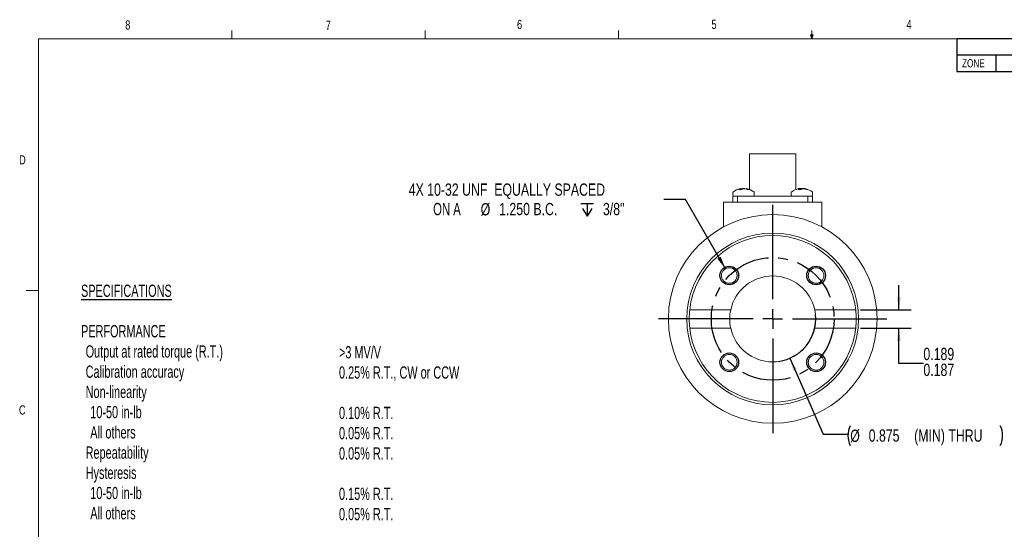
# Model space of a CAD drawing. Header units: inches. Extents: x 0.4 to 16.6, y 0.2 to 10.8.
# Tile 8 of 9: x 0.4 to 10.5, y 5.6 to 10.8. Entities that reach past the tile are written whole.
import ezdxf

# ---------------------------------------------------------------- set-up
doc = ezdxf.new("R2010")
doc.units = ezdxf.units.IN
doc.header["$MEASUREMENT"] = 0
doc.linetypes.add('CENTERX2', pattern=[0.8, 0.5, -0.1, 0.1, -0.1])
doc.linetypes.add('HIDDEN', pattern=[0.075, 0.05, -0.025])
doc.layers.add('FORMAT', color=7, linetype='Continuous')
doc.styles.add('SLDTEXTSTYLE0', font='TXT', dxfattribs={"width": 0.663})
doc.styles.add('SLDTEXTSTYLE1', font='TXT', dxfattribs={"width": 0.7})
doc.styles.add('SLDTEXTSTYLE2', font='TXT', dxfattribs={"width": 0.663, "bigfont": 'bigfont'})
doc.styles.add('SLDTEXTSTYLE3', font='TXT', dxfattribs={"width": 0.616429})
doc.styles.add('SLDTEXTSTYLE4', font='TXT', dxfattribs={"width": 0.75})
doc.styles.add('SLDTEXTSTYLE6', font='TXT', dxfattribs={"width": 0.6875})
doc.dimstyles.new('SLDDIMSTYLE5', dxfattribs={"dimtxt": 0.125, "dimasz": 0.13, "dimexe": 0, "dimexo": 0.0625, "dimgap": 0.03125, "dimtad": 0, "dimtih": 1, "dimtoh": 1, "dimdec": 6, "dimrnd": 1e-09, "dimzin": 12, "dimdsep": 46, "dimtxsty": 'SLDTEXTSTYLE4', "dimsah": 1, "dimcen": 0, "dimadec": 0, "dimazin": 3, "dimtfac": 1, "dimtdec": 3, "dimtofl": 0, "dimtmove": 0, "dimatfit": 3, "dimfxl": 0, "dimfrac": 2, "dimtolj": 1, "dimtzin": 12, "dimarcsym": 0})
doc.dimstyles.new('SLDDIMSTYLE6', dxfattribs={"dimtxt": 0.125, "dimasz": 0.13, "dimexe": 0, "dimexo": 0.0625, "dimgap": 0.03125, "dimtad": 0, "dimtih": 1, "dimtoh": 1, "dimdec": 3, "dimrnd": 1e-09, "dimdsep": 46, "dimtxsty": 'SLDTEXTSTYLE4', "dimsah": 1, "dimcen": 0.09, "dimadec": 0, "dimazin": 2, "dimlim": 1, "dimtp": 0.002, "dimtfac": 1, "dimtdec": 3, "dimtmove": 0, "dimatfit": 0, "dimfxl": 0, "dimfrac": 2, "dimtolj": 1, "dimarcsym": 0})
doc.dimstyles.new('SLDDIMSTYLE7', dxfattribs={"dimtxt": 0.125, "dimasz": 0.13, "dimexe": 0, "dimexo": 0.0625, "dimgap": 0.03125, "dimtad": 0, "dimtih": 1, "dimtoh": 1, "dimdec": 3, "dimrnd": 1e-09, "dimdsep": 46, "dimtxsty": 'SLDTEXTSTYLE4', "dimsah": 1, "dimcen": 0, "dimadec": 0, "dimazin": 2, "dimtfac": 1, "dimtdec": 3, "dimtofl": 0, "dimtmove": 0, "dimatfit": 3, "dimfxl": 0, "dimfrac": 2, "dimtolj": 1, "dimtzin": 12, "dimarcsym": 0})

# ---------------------------------------------------------------- blocks, each defined once
blk = doc.blocks.new('SW_NOTE_0')
at = {"layer": 'FORMAT', "color": 0, "char_height": 0.125, "attachment_point": 1}
for s, insert, style in [('\\LSPECIFICATIONS', (0, 0.161), 'SLDTEXTSTYLE0'), ('PERFORMANCE', (0, -0.251), 'SLDTEXTSTYLE0'), ('Output at rated torque (R.T.)', (0.047, -0.457), 'SLDTEXTSTYLE0'), ('Calibration accuracy', (0.047, -0.663), 'SLDTEXTSTYLE0'), ('Non-linearity', (0.047, -0.869), 'SLDTEXTSTYLE0'), ('10-50 in-lb', (0.094, -1.075), 'SLDTEXTSTYLE0'), ('All others', (0.094, -1.281), 'SLDTEXTSTYLE0'), ('Repeatability', (0.047, -1.487), 'SLDTEXTSTYLE0'), ('Hysteresis', (0.047, -1.693), 'SLDTEXTSTYLE0'), ('10-50 in-lb', (0.094, -1.899), 'SLDTEXTSTYLE0'), ('All others', (0.094, -2.105), 'SLDTEXTSTYLE0'), ('TEMPERATURE', (0, -2.517), 'SLDTEXTSTYLE0'), ('Temperature range', (0.047, -2.723), 'SLDTEXTSTYLE0'), ('Safe', (0.094, -2.929), 'SLDTEXTSTYLE0'), ('Compensated', (0.094, -3.135), 'SLDTEXTSTYLE0'), ('Temperature effect on rated torque', (0.047, -3.341), 'SLDTEXTSTYLE0'), ('Temperature effect on zero balance', (0.047, -3.548), 'SLDTEXTSTYLE0'), ('ELECTRICAL', (0, -3.96), 'SLDTEXTSTYLE0'), ('Excitation', (0.047, -4.166), 'SLDTEXTSTYLE0'), ('Recommended', (0.094, -4.372), 'SLDTEXTSTYLE0'), ('Maximum', (0.094, -4.578), 'SLDTEXTSTYLE0'), ('Zero balance at 72', (0.047, -4.784), 'SLDTEXTSTYLE0'), ('±', (1.319, -4.784), 'SLDTEXTSTYLE1'), ('3', (1.411, -4.784), 'SLDTEXTSTYLE0'), ('°', (1.494, -4.784), 'SLDTEXTSTYLE1'), ('F', (1.561, -4.784), 'SLDTEXTSTYLE0'), ('Terminal resistance', (0.047, -4.99), 'SLDTEXTSTYLE0'), ('Input', (0.094, -5.197), 'SLDTEXTSTYLE0'), ('Output', (0.094, -5.403), 'SLDTEXTSTYLE0'), ('TERMINATION –', (0, -5.815), 'SLDTEXTSTYLE2'), ('MS3110P-8-4P connector with mating 15-foot cable assembly', (1.403, -5.815), 'SLDTEXTSTYLE0'), ('Insulation resistance', (0.047, -6.021), 'SLDTEXTSTYLE0'), ('Bridge to ground', (0.094, -6.227), 'SLDTEXTSTYLE0'), ('Shield to ground', (0.094, -6.433), 'SLDTEXTSTYLE0'), ('OVERLOAD RATINGS', (0, -6.845), 'SLDTEXTSTYLE0'), ('Safe', (0.047, -7.051), 'SLDTEXTSTYLE0'), ('Electrical failure', (0.047, -7.257), 'SLDTEXTSTYLE0')]:
    blk.add_mtext(s, dxfattribs=dict(at, insert=insert, style=style))
blk = doc.blocks.new('SW_NOTE_1')
at = {"layer": 'FORMAT', "color": 0, "char_height": 0.125, "attachment_point": 1}
for s, insert, style in [('>3 MV/V', (0, 0.161), 'SLDTEXTSTYLE0'), ('0.25% R.T., CW or CCW', (0, -0.045), 'SLDTEXTSTYLE0'), ('0.10% R.T.', (0, -0.457), 'SLDTEXTSTYLE0'), ('0.05% R.T.', (0, -0.663), 'SLDTEXTSTYLE0'), ('0.05% R.T.', (0, -0.869), 'SLDTEXTSTYLE0'), ('0.15% R.T.', (0, -1.281), 'SLDTEXTSTYLE0'), ('0.05% R.T.', (0, -1.487), 'SLDTEXTSTYLE0'), ('°', (0.685, -2.311), 'SLDTEXTSTYLE1'), ('-50 to 140', (0, -2.312), 'SLDTEXTSTYLE0'), ('F', (0.752, -2.312), 'SLDTEXTSTYLE0'), ('0 to 140', (0, -2.519), 'SLDTEXTSTYLE0'), ('°', (0.546, -2.518), 'SLDTEXTSTYLE1'), ('F', (0.613, -2.519), 'SLDTEXTSTYLE0'), ('0.005% reading per', (0, -2.725), 'SLDTEXTSTYLE0'), ('°', (1.352, -2.725), 'SLDTEXTSTYLE1'), ('F', (1.419, -2.725), 'SLDTEXTSTYLE0'), ('0.0025% R.T. per', (0, -2.932), 'SLDTEXTSTYLE0'), ('°', (1.231, -2.932), 'SLDTEXTSTYLE1'), ('F', (1.298, -2.932), 'SLDTEXTSTYLE0'), ('12 V, AC or DC', (0, -3.756), 'SLDTEXTSTYLE3'), ('25V, AC or DC', (0, -3.962), 'SLDTEXTSTYLE0'), ('2.5% R.T.', (0, -4.168), 'SLDTEXTSTYLE0'), ('350', (0, -4.581), 'SLDTEXTSTYLE0'), ('±', (0.292, -4.58), 'SLDTEXTSTYLE1'), ('1.5 ohms', (0.383, -4.581), 'SLDTEXTSTYLE0'), ('350', (0, -4.788), 'SLDTEXTSTYLE0'), ('±', (0.292, -4.787), 'SLDTEXTSTYLE1'), ('3 ohms', (0.383, -4.788), 'SLDTEXTSTYLE0'), ('2,000 megohms', (0, -5.612), 'SLDTEXTSTYLE0'), ('1,000 megohms', (0, -5.818), 'SLDTEXTSTYLE0'), ('120%', (0, -6.436), 'SLDTEXTSTYLE0'), ('300%', (0, -6.642), 'SLDTEXTSTYLE0')]:
    blk.add_mtext(s, dxfattribs=dict(at, insert=insert, style=style))
blk = doc.blocks.new('SW_TABLEANNOTATION_0')
at = {"layer": 'FORMAT', "color": 0}
for p, q in [((0, 0), (0, -0.331)), ((6.4, 0), (0, 0)), ((6.4, -0.331), (6.4, 0)), ((0, -0.163), (6.4, -0.163)), ((0.4, -0.163), (0.4, -0.331)), ((1, -0.163), (1, -0.331)), ((4, -0.163), (4, -0.331)), ((5.2, -0.163), (5.2, -0.331)), ((0, -0.331), (6.4, -0.331))]:
    blk.add_line(p, q, dxfattribs=at)
at = {"layer": 'FORMAT', "color": 0, "attachment_point": 1, "style": 'SLDTEXTSTYLE4'}
for s, insert, char_height in [('REVISIONS', (2.927, -0.04), 0.0833), ('ZONE', (0.054, -0.206), 0.0833), ('REV.', (0.582, -0.206), 0.0833), ('DESCRIPTION', (2.151, -0.206), 0.08333), ('DATE', (4.464, -0.206), 0.0833), ('APPROVED', (5.501, -0.206), 0.0833)]:
    blk.add_mtext(s, dxfattribs=dict(at, insert=insert, char_height=char_height))
blk = doc.blocks.new('SW_SYMBOL_HOLE_DEPTH')
at = {"layer": 'FORMAT', "color": 0}
for p, q in [((0, 34.4), (31.5, 34.4)), ((15.7, 34.4), (15.7, 3)), ((3.9, 21.9), (15.7, 3)), ((27.6, 21.9), (15.7, 3))]:
    blk.add_line(p, q, dxfattribs=at)
blk = doc.blocks.new('_D_9')
at = {"layer": 'FORMAT'}
for p, q in [((7.213, 9.008), (6.994, 9.008)), ((7.621, 8.301), (7.213, 9.008))]:
    blk.add_line(p, q, dxfattribs=at)
blk.add_solid([(7.621, 8.301), (7.573, 8.424), (7.539, 8.404)], dxfattribs=at)
at = {"layer": 'FORMAT', "xscale": 0.00405556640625, "yscale": 0.00405556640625, "zscale": 0.00405556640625}
blk.add_blockref('SW_SYMBOL_HOLE_DEPTH', (6.149, 8.826), dxfattribs=at)
at = {"layer": 'FORMAT', "char_height": 0.125, "attachment_point": 1}
for s, insert, style in [('4X 10-32 UNF  EQUALLY SPACED', (4.396, 9.17), 'SLDTEXTSTYLE4'), ('ON A', (4.645, 8.972), 'SLDTEXTSTYLE6'), ('%%c', (5.129, 8.97), 'SLDTEXTSTYLE4'), ('1.250 B.C.', (5.317, 8.972), 'SLDTEXTSTYLE4'), ('3/8"', (6.374, 8.972), 'SLDTEXTSTYLE4')]:
    blk.add_mtext(s, dxfattribs=dict(at, insert=insert, style=style))
blk = doc.blocks.new('_D_10')
at = {"layer": 'FORMAT'}
for p, q in [((9.387, 7.884), (9.387, 8.134)), ((8.997, 7.884), (9.512, 7.884)), ((8.997, 7.697), (9.512, 7.697)), ((9.387, 7.335), (9.387, 7.697)), ((9.637, 7.335), (9.387, 7.335))]:
    blk.add_line(p, q, dxfattribs=at)
for points in [[(9.387, 7.884), (9.407, 8.014), (9.367, 8.014)], [(9.387, 7.697), (9.367, 7.567), (9.407, 7.567)]]:
    blk.add_solid(points, dxfattribs=at)
at = {"layer": 'FORMAT', "char_height": 0.125, "attachment_point": 1, "style": 'SLDTEXTSTYLE4'}
for s, insert in [('0.189', (9.637, 7.496)), ('0.187', (9.637, 7.334))]:
    blk.add_mtext(s, dxfattribs=dict(at, insert=insert))
blk = doc.blocks.new('_D_11')
at = {"layer": 'FORMAT'}
for p, q in [((8.278, 7.39), (8.618, 6.615)), ((8.618, 6.615), (8.868, 6.615))]:
    blk.add_line(p, q, dxfattribs=at)
for centre, radius, start, end in [((8.103, 7.791), 0.437, 277.7231, 5.8203), ((9.093, 6.602), 0.225, 153.4349, 206.5651), ((10.219, 6.602), 0.225, 333.4349, 26.5651)]:
    blk.add_arc(centre, radius, start, end, dxfattribs=at)
blk.add_solid([(8.278, 7.39), (8.312, 7.263), (8.349, 7.279)], dxfattribs=at)
at = {"layer": 'FORMAT', "char_height": 0.125, "attachment_point": 1, "style": 'SLDTEXTSTYLE4'}
for s, insert in [('%%c', (8.892, 6.663)), ('0.875', (9.08, 6.665)), ('(MIN) THRU', (9.543, 6.665))]:
    blk.add_mtext(s, dxfattribs=dict(at, insert=insert))
blk = doc.blocks.new('SW_CENTERMARKSYMBOL_0')
at = {"layer": 'FORMAT', "color": 0}
for p, q in [((0, 0.2), (0, 1.1625)), ((-0.2, 0), (-1.1625, 0)), ((0, 0), (-0.1, 0)), ((0, 0), (0, 0.1)), ((0, 0), (0, -0.1)), ((0, 0), (0.1, 0)), ((0.2, 0), (1.1625, 0)), ((0, -0.2), (0, -1.1625))]:
    blk.add_line(p, q, dxfattribs=at)

msp = doc.modelspace()

# ---------------------------------------------------------------- linework, layer by layer
at = {"color": 7, "linetype": 'Continuous', "lineweight": 0}
for p, q in [((0.6262516, 10.6420732), (16.3762516, 10.6420732)), ((0.6262516, 10.6420732), (0.6262516, 0.3920732)), ((2.5947516, 10.6420732), (2.5947516, 10.7268724)), ((4.5635016, 10.6420732), (4.5635016, 10.7268724)), ((6.5322516, 10.6420732), (6.5322516, 10.7268724)), ((8.5010016, 10.6420732), (8.4877505, 10.6840055)), ((8.5135566, 10.6840055), (8.4877505, 10.6840055)), ((8.4939631, 10.6840055), (8.5010016, 10.6420732)), ((8.5010016, 10.6420732), (8.5010016, 10.7268724)), ((8.5010016, 10.6420732), (8.5135566, 10.6840055)), ((8.5059103, 10.6840055), (8.5010016, 10.6420732)), ((0.6262516, 8.0795732), (0.5012516, 8.0795732))]:
    msp.add_line(p, q, dxfattribs=at)
at = {"color": 7, "linetype": 'Continuous', "lineweight": 15}
for p, q in [((7.8660781, 9.4715084), (7.8660781, 9.1093702)), ((7.8660781, 9.4715084), (8.3390781, 9.4715084)), ((8.3390781, 9.1093702), (8.3390781, 9.4715084)), ((7.6960781, 9.073632), (7.6960781, 9.0549085)), ((7.6965781, 8.9780085), (7.6965781, 9.0405085)), ((7.6965781, 9.0405085), (7.7434531, 9.0405085)), ((7.7434531, 9.0405085), (7.7434531, 8.9780085)), ((7.7434531, 9.0405085), (8.4617031, 9.0405085)), ((7.7585357, 9.109708), (7.7853266, 9.109708)), ((7.7742835, 9.117601), (7.7729112, 9.1173381)), ((7.7729639, 9.1166065), (7.7735153, 9.1168269)), ((7.7752169, 9.1177276), (7.7752151, 9.1177462)), ((7.7762793, 9.109708), (7.775528, 9.1177405)), ((7.7898686, 9.1166065), (7.7911124, 9.1168269)), ((7.8017437, 9.1168269), (7.8007315, 9.1166065)), ((7.8212876, 9.1166065), (7.8200438, 9.1168269)), ((7.8356282, 9.1177405), (7.835138, 9.1124993)), ((7.8359411, 9.1177462), (7.8359393, 9.1177276)), ((7.838245, 9.1173381), (7.8368727, 9.117601)), ((7.8405434, 9.1168269), (7.8414527, 9.1166065)), ((7.8421826, 9.109708), (7.8616384, 9.109708)), ((7.9150781, 9.0549085), (7.9150781, 9.073632)), ((8.2900781, 9.073632), (8.2900781, 9.0549085)), ((8.3615327, 9.109708), (8.3918878, 9.109708)), ((8.3646083, 9.1168269), (8.3635022, 9.1166065)), ((8.3711173, 9.1166065), (8.3713876, 9.1168269)), ((8.3721705, 9.109708), (8.3714662, 9.1177003)), ((8.3758431, 9.1166065), (8.3754596, 9.1162353)), ((8.3758431, 9.1166065), (8.3758573, 9.1168269)), ((8.3759517, 9.1163421), (8.3759165, 9.1167366)), ((8.3772072, 9.1166065), (8.3785407, 9.1168269)), ((8.3957848, 9.1168269), (8.3965771, 9.1166065)), ((8.4033714, 9.1168269), (8.4025791, 9.1166065)), ((8.421949, 9.1166065), (8.4206155, 9.1168269)), ((8.4269117, 9.1166065), (8.4255512, 9.1168269)), ((8.4269117, 9.1166065), (8.427582, 9.1164748)), ((8.4274833, 9.1153548), (8.4276901, 9.1177003)), ((8.4345479, 9.1168269), (8.435654, 9.1166065)), ((8.445463, 9.109708), (8.4586859, 9.109708)), ((8.4617031, 8.9780085), (8.4617031, 9.0405085)), ((8.4617031, 9.0405085), (8.5085781, 9.0405085)), ((8.5085781, 9.0405085), (8.5085781, 8.9780085)), ((8.5090781, 9.0549085), (8.5090781, 9.073632)), ((7.6025781, 8.9780085), (7.6025781, 8.7280085)), ((7.6025781, 8.9780085), (8.6025781, 8.9780085)), ((8.6025781, 8.9780085), (8.6025781, 8.7280085)), ((7.675186, 7.8840084), (7.2577362, 7.8840084)), ((8.94742, 7.8840084), (8.5299702, 7.8840084)), ((7.675186, 7.6970084), (7.2577362, 7.6970084)), ((8.94742, 7.6970084), (8.5299702, 7.6970084))]:
    msp.add_line(p, q, dxfattribs=at)
at = {"color": 7, "linetype": 'Continuous', "lineweight": 15, "flags": 128}
for points in [[(7.8066835, 9.1177003), (7.805726, 9.1176148), (7.8055781, 9.117601)], [(7.8363181, 9.1177003), (7.8367986, 9.1176148), (7.8368727, 9.117601)], [(8.3714787, 9.1175578), (8.3720246, 9.1176148), (8.3728959, 9.1177003)], [(8.3772072, 9.1166065), (8.3742255, 9.1159598), (8.3716729, 9.1153548)], [(8.3853105, 9.1175544), (8.3848967, 9.1176148), (8.3842735, 9.1177003)], [(8.4138457, 9.1175544), (8.4142595, 9.1176148), (8.4148828, 9.1177003)], [(8.4276775, 9.1175578), (8.4271316, 9.1176148), (8.4262603, 9.1177003)]]:
    msp.add_lwpolyline(points, dxfattribs=at)
at = {"color": 7, "linetype": 'Continuous', "lineweight": 15}
for centre, radius in [((8.1025781, 7.7905084), 1.0625), ((8.1025781, 7.7905084), 0.875), ((7.6606364, 8.2324502), 0.0795), ((8.5445198, 8.2324502), 0.0795), ((7.6606364, 7.3485667), 0.0795), ((8.5445198, 7.3485667), 0.0795)]:
    msp.add_circle(centre, radius, dxfattribs=at)
at = {"color": 7, "linetype": 'HIDDEN', "lineweight": 0}
for centre in [(7.6606364, 8.2324502), (7.6606364, 8.2324502), (7.6606364, 8.2324502), (8.5445198, 8.2324502), (8.5445198, 8.2324502), (8.5445198, 8.2324502), (7.6606364, 7.3485667), (7.6606364, 7.3485667), (7.6606364, 7.3485667), (8.5445198, 7.3485667), (8.5445198, 7.3485667), (8.5445198, 7.3485667)]:
    msp.add_circle(centre, 0.0795, dxfattribs=at)
at = {"color": 7, "linetype": 'Continuous', "lineweight": 15}
for centre, radius, start, end in [((7.7104781, 9.0736321), 0.0144, 127.70974528, 180), ((7.7104781, 9.0549084), 0.0144, 180, 270), ((7.8055781, 8.9506303), 0.1698781, 101.08680987, 127.70974528), ((7.7937071, 9.0546847), 0.0653038, 108.52033565, 122.58712579), ((7.7817893, 9.0720222), 0.0461773, 98.432644, 101.08473907), ((7.7789244, 9.1074821), 0.0107974, 108.85155363, 120.06355404), ((7.7808337, 9.0826324), 0.0355768, 99.70221857, 101.6329043), ((7.8174976, 8.9980287), 0.1217541, 103.11608616, 109.91841546), ((7.8241856, 9.0435826), 0.076698, 107.80612055, 120.44085747), ((7.8121494, 8.9562911), 0.1619083, 94.49998152, 97.4656179), ((7.8203447, 8.991904), 0.1263002, 95.11958113, 98.46909908), ((7.7908544, 8.9922918), 0.1259101, 83.2845837, 84.88410961), ((7.7926213, 8.9796224), 0.1385856, 84.11824376, 85.09423943), ((7.7990063, 8.9562864), 0.161913, 82.53442564, 85.49997494), ((7.7932378, 8.9965527), 0.123287, 66.60933078, 76.84913194), ((7.8293306, 9.0718211), 0.0463816, 76.01002352, 81.55939151), ((7.8055781, 8.9506303), 0.1698781, 52.29025472, 78.91319013), ((7.8153719, 9.00731), 0.1123651, 65.68509967, 76.5788183), ((7.9006781, 9.0549084), 0.0144, 270, 0), ((7.9006781, 9.0736321), 0.0144, 0, 52.29025472), ((8.3044781, 9.0736321), 0.0144, 127.70974528, 180), ((8.3044781, 9.0549084), 0.0144, 180, 270), ((8.3995781, 8.9506303), 0.1698781, 104.53309616, 127.70974528), ((8.3924187, 8.9782829), 0.1413138, 101.80761164, 104.53666101), ((8.388694, 9.0820785), 0.0387444, 116.97872904, 134.510462), ((8.3794465, 9.0371452), 0.0810515, 96.34449802, 100.54868794), ((8.3812095, 9.1163837), 0.0098318, 172.30434516, 177.41632945), ((8.3708335, 9.1097851), 0.0086502, 54.49486133, 66.21018419), ((8.3948437, 8.9531455), 0.1650538, 94.45657652, 96.72785305), ((8.4000846, 8.9481834), 0.1700141, 94.3826965, 97.28001024), ((8.3799222, 9.026569), 0.0916412, 80.03223913, 83.95301503), ((8.4232279, 9.0728715), 0.0483644, 115.27360903, 130.39076076), ((8.3794201, 9.079332), 0.0410335, 60.5767857, 65.28393833), ((8.4192342, 9.0265672), 0.0916431, 96.04699568, 99.96770348), ((8.3990715, 8.9481816), 0.1700158, 82.72002349, 85.61731944), ((8.4043796, 8.9538401), 0.1643562, 82.59885819, 85.54791803), ((8.3915548, 8.9694827), 0.1502305, 68.97124958, 78.32753291), ((8.4282246, 9.109983), 0.0084296, 113.72232349, 122.87326342), ((8.4197092, 9.0371419), 0.0810549, 79.4513985, 83.65541553), ((8.4065977, 8.9776999), 0.141913, 68.46663, 78.18531497), ((8.3995781, 8.9506303), 0.1698781, 52.29025472, 75.46690384), ((8.4946781, 9.0549084), 0.0144, 270, 0), ((8.4946781, 9.0736321), 0.0144, 0, 52.29025472), ((8.1025781, 7.7905084), 0.85, 6.31531557, 173.68468443), ((8.1025781, 7.7905084), 0.4375, 12.34010821, 167.65989179), ((8.1025781, 7.7905084), 0.85, 173.68468443, 186.31531557), ((8.1025781, 7.7905084), 0.4375, 167.65989179, 192.34010821), ((8.1025781, 7.7905084), 0.4375, 347.65989179, 12.34010821), ((8.1025781, 7.7905084), 0.85, 353.68468443, 6.31531557), ((8.1025781, 7.7905084), 0.85, 186.31531557, 353.68468443), ((8.1025781, 7.7905084), 0.4375, 192.34010821, 347.65989179)]:
    msp.add_arc(centre, radius, start, end, dxfattribs=at)
for points, knots in [([(7.7748381, 9.1177003), (7.7749983, 9.117727), (7.7752228, 9.1177644), (7.7751803, 9.1177468), (7.7751681, 9.1177418)], [0, 0, 0, 0, 0.7140717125, 1, 1, 1, 1]), ([(7.7754356, 9.1177003), (7.7754871, 9.1177231), (7.77559, 9.1177688), (7.7753322, 9.1177456), (7.7750804, 9.1177093), (7.7750175, 9.1177003)], [0, 0, 0, 0, 0.4287410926, 0.8575007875, 1, 1, 1, 1]), ([(7.7994463, 9.1177003), (7.7998351, 9.1177231), (7.8006128, 9.1177688), (7.8015168, 9.1177456), (7.8019691, 9.1177093), (7.8020819, 9.1177003)], [0, 0, 0, 0, 0.4287502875, 0.857518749, 1, 1, 1, 1]), ([(7.8044727, 9.1177003), (7.8041073, 9.1177229), (7.8033765, 9.117768), (7.8025469, 9.1177502), (7.8021528, 9.1177236), (7.8021352, 9.1177225)], [0, 0, 0, 0, 0.48857320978, 0.97716775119, 1, 1, 1, 1]), ([(7.8066835, 9.1177003), (7.8070489, 9.1177229), (7.8077796, 9.117768), (7.8086096, 9.1177502), (7.8090034, 9.1177236), (7.809021, 9.1177225)], [0, 0, 0, 0, 0.4885667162, 0.9771528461, 1, 1, 1, 1]), ([(7.8117099, 9.1177003), (7.8113211, 9.1177231), (7.8105435, 9.1177688), (7.8096394, 9.1177456), (7.8091871, 9.1177093), (7.8090743, 9.1177003)], [0, 0, 0, 0, 0.4287467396, 0.8575127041, 1, 1, 1, 1]), ([(7.8356692, 9.1177367), (7.8356579, 9.1177427), (7.8356089, 9.1177689), (7.8358275, 9.1177448), (7.8360765, 9.1177092), (7.8361387, 9.1177003)], [0, 0, 0, 0, 0.1839540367, 0.7964352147, 1, 1, 1, 1]), ([(7.8363181, 9.1177003), (7.8361578, 9.117727), (7.8359334, 9.1177644), (7.8359759, 9.1177468), (7.8359881, 9.1177418)], [0, 0, 0, 0, 0.7140712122, 1, 1, 1, 1]), ([(8.3714662, 9.1177003), (8.3714326, 9.1177231), (8.3713655, 9.1177688), (8.3709189, 9.1177456), (8.3705754, 9.1177093), (8.3704898, 9.1177003)], [0, 0, 0, 0, 0.42874003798, 0.85750614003, 1, 1, 1, 1]), ([(8.3743228, 9.1177003), (8.3742162, 9.1177231), (8.374003, 9.1177688), (8.3734085, 9.1177456), (8.3729982, 9.1177093), (8.3728959, 9.1177003)], [0, 0, 0, 0, 0.4287399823, 0.8575148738, 1, 1, 1, 1]), ([(8.3820184, 9.1177003), (8.3823959, 9.1177231), (8.3831508, 9.1177688), (8.383879, 9.1177456), (8.3841947, 9.1177093), (8.3842735, 9.1177003)], [0, 0, 0, 0, 0.4287521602, 0.8575150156, 1, 1, 1, 1]), ([(8.3870925, 9.1177003), (8.3874833, 9.1177231), (8.3882649, 9.1177688), (8.389092, 9.1177456), (8.3894795, 9.1177093), (8.3895761, 9.1177003)], [0, 0, 0, 0, 0.42875984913, 0.85753075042, 1, 1, 1, 1]), ([(8.4120637, 9.1177003), (8.4116729, 9.1177231), (8.4108914, 9.1177688), (8.4100641, 9.1177456), (8.4096768, 9.1177093), (8.4095801, 9.1177003)], [0, 0, 0, 0, 0.428742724, 0.8574972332, 1, 1, 1, 1]), ([(8.4171378, 9.1177003), (8.4167604, 9.1177231), (8.4160054, 9.1177688), (8.4152772, 9.1177456), (8.4149615, 9.1177093), (8.4148828, 9.1177003)], [0, 0, 0, 0, 0.4287480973, 0.8575184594, 1, 1, 1, 1]), ([(8.4248333, 9.1177003), (8.4249399, 9.1177231), (8.4251531, 9.1177688), (8.4257478, 9.1177455), (8.426158, 9.1177093), (8.4262603, 9.1177003)], [0, 0, 0, 0, 0.4287255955, 0.8574860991, 1, 1, 1, 1]), ([(8.4276901, 9.1177003), (8.4277236, 9.1177231), (8.4277907, 9.1177688), (8.4282374, 9.1177456), (8.4285808, 9.1177093), (8.4286664, 9.1177003)], [0, 0, 0, 0, 0.42874003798, 0.85750614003, 1, 1, 1, 1])]:
    msp.add_open_spline(points, degree=3, knots=knots, dxfattribs=at)
at = {"layer": 'FORMAT'}
for p, q in [((7.8615781, 8.6314827), (7.8615781, 8.6316648)), ((8.3435781, 8.6316648), (8.3435781, 8.6314827)), ((7.7517526, 8.5920984), (7.7518179, 8.5920005)), ((8.4533383, 8.5920005), (8.4534036, 8.5920984))]:
    msp.add_line(p, q, dxfattribs=at)
at = {"layer": 'FORMAT', "linetype": 'CENTERX2'}
msp.add_circle((8.1025781, 7.7905084), 0.625, dxfattribs=at)
at = {"layer": 'FORMAT'}
for centre in [(7.6606364, 8.2324502), (8.5445198, 8.2324502), (7.6606364, 7.3485667), (8.5445198, 7.3485667)]:
    msp.add_circle(centre, 0.095, dxfattribs=at)

# ---------------------------------------------------------------- block references
for name, p in [('SW_TABLEANNOTATION_0', (9.9762516, 10.6420732)), ('SW_CENTERMARKSYMBOL_0', (8.1025781, 7.7905084)), ('SW_NOTE_0', (1.0594182, 7.9786676)), ('SW_NOTE_1', (3.6862181, 7.3521672))]:
    msp.add_blockref(name, p, dxfattribs=at)

# ---------------------------------------------------------------- texts
at = {"color": 7, "linetype": 'Continuous', "lineweight": 0, "char_height": 0.09375, "attachment_point": 1, "style": 'SLDTEXTSTYLE4'}
for s, insert in [('8', (1.5090889, 10.8314983)), ('7', (3.550987, 10.8286573)), ('6', (5.4986877, 10.8367485)), ('5', (7.4786947, 10.8372851)), ('4', (9.4642987, 10.8356557)), ('D', (0.4286105, 9.4575474)), ('C', (0.4273144, 6.9103438))]:
    msp.add_mtext(s, dxfattribs=dict(at, insert=insert))

# ---------------------------------------------------------------- dimensions: what is measured, and where the dimension line sits
at = {"layer": 'FORMAT'}
dim = msp.add_diameter_dim_2p(p1=(7.7003864, 8.1636012), p2=(7.6208864, 8.3012992), text='4X 10-32 UNF  EQUALLY SPACED\\PON A %%c1.250 B.C. {\\fGDT;x} 3/8"\\P', dimstyle='SLDDIMSTYLE5', override={"dimpost": '<>'}, dxfattribs=at)
dim.commit()
dim.dimension.update_dxf_attribs({"geometry": '_D_9', "text_midpoint": (5.6636948, 9.007929), "dimtype": 163})
dim = msp.add_diameter_dim_2p(p1=(7.9269461, 8.1912074), p2=(8.2782101, 7.3898095), text='(<> (MIN) THRU)', dimstyle='SLDDIMSTYLE7', dxfattribs=at)
dim.commit()
dim.dimension.update_dxf_attribs({"geometry": '_D_11', "text_midpoint": (9.6559625, 6.6149531), "dimtype": 163})
dim = msp.add_linear_dim(base=(9.3869952, 7.6970084), p1=(8.9474199, 7.8840084), p2=(8.9474199, 7.6970084), angle=90, dimstyle='SLDDIMSTYLE6', dxfattribs=at)
dim.commit()
dim.dimension.update_dxf_attribs({"geometry": '_D_10', "text_midpoint": (9.3869952, 7.3349425), "dimtype": 160})

doc.saveas('drawing.dxf')
